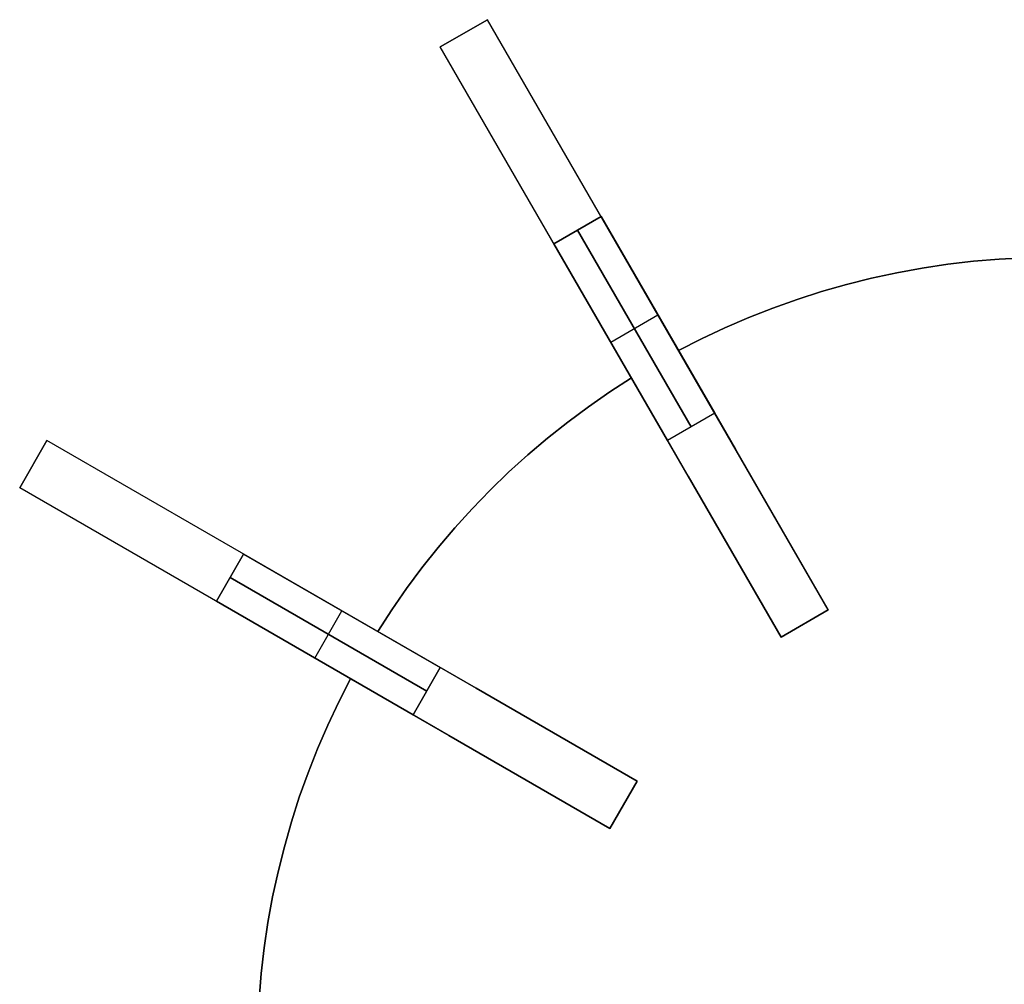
# Model space of a CAD drawing. Header units: millimetres. Extents: x 161 to 3923, y -487 to 1291.
# Tile 19 of 40: x 1638 to 1855, y 288 to 500. Entities that reach past the tile are written whole.
import ezdxf

# ---------------------------------------------------------------- set-up
doc = ezdxf.new("R2010")
doc.units = ezdxf.units.MM
doc.layers.add('Predeterminada', color=7, linetype='Continuous')

msp = doc.modelspace()

# ---------------------------------------------------------------- linework, layer by layer
at = {"layer": 'Predeterminada', "color": 254, "true_color": 0xf3e5b7}
for points in [[(1740.92, 500.06), (1730.52, 494.06)], [(1740.92, 500.06), (1730.52, 494.06)], [(1730.52, 494.06), (1740.92, 500.06)], [(1730.52, 494.06), (1740.92, 500.06)], [(1815.92, 370.16), (1740.92, 500.06)], [(1805.52, 364.16), (1730.52, 494.06)], [(1755.52, 450.76), (1765.92, 456.76)], [(1765.92, 456.76), (1755.52, 450.76)], [(1790.92, 413.46), (1765.92, 456.76)], [(1765.92, 456.76), (1790.92, 413.46)], [(1760.72, 453.76), (1785.72, 410.46)], [(1785.72, 410.46), (1760.72, 453.76)], [(1755.52, 450.76), (1780.52, 407.46)], [(1780.52, 407.46), (1755.52, 450.76)], [(1782.97, 427.23), (1788.03, 429.82), (1793.18, 432.24), (1798.4, 434.5), (1803.69, 436.59), (1809.04, 438.5), (1814.46, 440.24), (1819.93, 441.8), (1825.44, 443.18), (1831, 444.38), (1836.6, 445.4), (1842.22, 446.24), (1847.87, 446.9), (1853.54, 447.37), (1859.22, 447.66)], [(1859.22, 447.66), (1853.54, 447.37), (1847.87, 446.9), (1842.22, 446.24), (1836.6, 445.4), (1831, 444.38), (1825.44, 443.18), (1819.93, 441.8), (1814.46, 440.24), (1809.04, 438.5), (1803.69, 436.59), (1798.4, 434.5), (1793.18, 432.24), (1788.03, 429.82), (1782.97, 427.23)], [(1782.97, 427.23), (1788.03, 429.82), (1793.18, 432.24), (1798.4, 434.5), (1803.69, 436.59), (1809.04, 438.5), (1814.46, 440.24), (1819.93, 441.8), (1825.44, 443.18), (1831, 444.38), (1836.6, 445.4), (1842.22, 446.24), (1847.87, 446.9), (1853.54, 447.37), (1859.22, 447.66)], [(1768.02, 429.11), (1778.42, 435.11)], [(1768.02, 429.11), (1778.42, 435.11)], [(1795.48, 405.56), (1782.97, 427.23)], [(1782.97, 427.23), (1795.48, 405.56)], [(1716.76, 365.4), (1719.84, 370.18), (1723.09, 374.85), (1726.48, 379.42), (1730.02, 383.87), (1733.7, 388.2), (1737.52, 392.42), (1741.48, 396.5), (1745.56, 400.46), (1749.78, 404.28), (1754.11, 407.96), (1758.56, 411.5), (1763.13, 414.89), (1767.8, 418.14), (1772.58, 421.23)], [(1772.58, 421.23), (1767.8, 418.14), (1763.13, 414.89), (1758.56, 411.5), (1754.11, 407.96), (1749.78, 404.28), (1745.56, 400.46), (1741.48, 396.5), (1737.52, 392.42), (1733.7, 388.2), (1730.02, 383.87), (1726.48, 379.42), (1723.09, 374.85), (1719.84, 370.18), (1716.76, 365.4)], [(1716.76, 365.4), (1719.84, 370.18), (1723.09, 374.85), (1726.48, 379.42), (1730.02, 383.87), (1733.7, 388.2), (1737.52, 392.42), (1741.48, 396.5), (1745.56, 400.46), (1749.78, 404.28), (1754.11, 407.96), (1758.56, 411.5), (1763.13, 414.89), (1767.8, 418.14), (1772.58, 421.23)], [(1772.58, 421.23), (1785.08, 399.56)], [(1785.08, 399.56), (1772.58, 421.23)], [(1790.92, 413.46), (1780.52, 407.46)], [(1790.92, 413.46), (1780.52, 407.46)], [(1643.92, 407.46), (1637.92, 397.06)], [(1643.92, 407.46), (1637.92, 397.06)], [(1637.92, 397.06), (1643.92, 407.46)], [(1637.92, 397.06), (1643.92, 407.46)], [(1773.82, 332.46), (1643.92, 407.46)], [(1815.92, 370.16), (1795.48, 405.56)], [(1795.48, 405.56), (1815.92, 370.16)], [(1785.08, 399.56), (1805.52, 364.16)], [(1805.52, 364.16), (1785.08, 399.56)], [(1767.82, 322.06), (1637.92, 397.06)], [(1681.22, 372.06), (1687.22, 382.46)], [(1687.22, 382.46), (1681.22, 372.06)], [(1730.52, 357.46), (1687.22, 382.46)], [(1687.22, 382.46), (1730.52, 357.46)], [(1684.22, 377.26), (1727.52, 352.26)], [(1727.52, 352.26), (1684.22, 377.26)], [(1681.22, 372.06), (1724.52, 347.06)], [(1724.52, 347.06), (1681.22, 372.06)], [(1702.87, 359.56), (1708.87, 369.96)], [(1702.87, 359.56), (1708.87, 369.96)], [(1805.52, 364.16), (1815.92, 370.16)], [(1805.52, 364.16), (1815.92, 370.16)], [(1805.52, 364.16), (1815.92, 370.16)], [(1815.92, 370.16), (1805.52, 364.16)], [(1805.52, 364.16), (1815.92, 370.16)], [(1805.52, 364.16), (1815.92, 370.16)], [(1738.42, 352.9), (1716.76, 365.4)], [(1716.76, 365.4), (1738.42, 352.9)], [(1724.52, 347.06), (1730.52, 357.46)], [(1730.52, 357.46), (1724.52, 347.06)], [(1690.32, 278.76), (1690.61, 284.44), (1691.08, 290.11), (1691.74, 295.76), (1692.58, 301.38), (1693.6, 306.98), (1694.8, 312.54), (1696.18, 318.05), (1697.74, 323.52), (1699.48, 328.94), (1701.4, 334.29), (1703.48, 339.58), (1705.74, 344.81), (1708.16, 349.95), (1710.76, 355.01)], [(1710.76, 355.01), (1708.16, 349.95), (1705.74, 344.81), (1703.48, 339.58), (1701.4, 334.29), (1699.48, 328.94), (1697.74, 323.52), (1696.18, 318.05), (1694.8, 312.54), (1693.6, 306.98), (1692.58, 301.38), (1691.74, 295.76), (1691.08, 290.11), (1690.61, 284.44), (1690.32, 278.76)], [(1690.32, 278.76), (1690.61, 284.44), (1691.08, 290.11), (1691.74, 295.76), (1692.58, 301.38), (1693.6, 306.98), (1694.8, 312.54), (1696.18, 318.05), (1697.74, 323.52), (1699.48, 328.94), (1701.4, 334.29), (1703.48, 339.58), (1705.74, 344.81), (1708.16, 349.95), (1710.76, 355.01)], [(1710.76, 355.01), (1732.42, 342.5)], [(1732.42, 342.5), (1710.76, 355.01)], [(1773.82, 332.46), (1738.42, 352.9)], [(1738.42, 352.9), (1773.82, 332.46)], [(1732.42, 342.5), (1767.82, 322.06)], [(1767.82, 322.06), (1732.42, 342.5)], [(1767.82, 322.06), (1773.82, 332.46)], [(1767.82, 322.06), (1773.82, 332.46)], [(1767.82, 322.06), (1773.82, 332.46)], [(1773.82, 332.46), (1767.82, 322.06)], [(1767.82, 322.06), (1773.82, 332.46)], [(1767.82, 322.06), (1773.82, 332.46)], [(1767.82, 322.06), (1773.82, 332.46)]]:
    msp.add_lwpolyline(points, dxfattribs=at)
at = {"layer": 'Predeterminada', "color": 254, "true_color": 0xf3e5b7, "extrusion": (1, 0, 0)}
for points in [[(500.06, 461.18), (500.06, 811.18)], [(497.06, 461.18), (497.06, 811.18)], [(494.06, 461.18), (494.06, 811.18)], [(435.11, 411.18), (435.11, 861.18)], [(429.11, 411.18), (429.11, 861.18)], [(427.23, 614.18), (427.23, 626.18)], [(421.23, 614.18), (421.23, 626.18)], [(407.46, 436.18), (407.46, 786.18)], [(402.26, 436.18), (402.26, 786.18)], [(397.06, 436.18), (397.06, 786.18)], [(369.96, 386.18), (369.96, 836.18)], [(370.16, 614.18), (370.16, 461.18)], [(370.16, 811.18), (370.16, 626.18)], [(367.16, 614.18), (367.16, 461.18)], [(367.16, 811.18), (367.16, 626.18)], [(365.4, 614.18), (365.4, 626.18)], [(364.16, 614.18), (364.16, 461.18)], [(364.16, 811.18), (364.16, 626.18)], [(359.56, 386.18), (359.56, 836.18)], [(355.01, 614.18), (355.01, 626.18)], [(332.46, 614.18), (332.46, 436.18)], [(332.46, 786.18), (332.46, 626.18)], [(327.26, 614.18), (327.26, 436.18)], [(327.26, 786.18), (327.26, 626.18)], [(322.06, 614.18), (322.06, 436.18)], [(322.06, 786.18), (322.06, 626.18)]]:
    msp.add_lwpolyline(points, dxfattribs=at)
at = {"layer": 'Predeterminada', "color": 254, "true_color": 0xf3e5b7, "extrusion": (0.866025, 0.5, -2.18594e-14)}
msp.add_lwpolyline([(-437.39, 811.18), (-437.42, 812.89), (-437.51, 814.59), (-437.66, 816.29), (-437.86, 817.99), (-438.12, 819.68), (-438.44, 821.35), (-438.81, 823.02), (-439.25, 824.67), (-439.74, 826.31), (-440.28, 827.92), (-440.88, 829.52), (-441.53, 831.1), (-442.24, 832.66), (-443, 834.18), (-443.81, 835.69), (-444.67, 837.16), (-445.58, 838.6), (-446.54, 840.01), (-447.55, 841.39), (-448.61, 842.74), (-449.71, 844.04), (-450.85, 845.31), (-452.04, 846.54), (-453.27, 847.72), (-454.53, 848.87), (-455.84, 849.97), (-457.18, 851.02), (-458.56, 852.03), (-459.97, 852.99), (-461.41, 853.9), (-462.89, 854.76), (-464.39, 855.58), (-465.92, 856.33), (-467.47, 857.04), (-469.05, 857.69), (-470.65, 858.29), (-472.27, 858.84), (-473.9, 859.33), (-475.55, 859.76), (-477.22, 860.14), (-478.9, 860.45), (-480.58, 860.72), (-482.28, 860.92), (-483.98, 861.06), (-485.69, 861.15), (-487.39, 861.18)], dxfattribs=at)
at = {"layer": 'Predeterminada', "color": 254, "true_color": 0xf3e5b7, "extrusion": (0.866025, 0.5, 1.7401e-14)}
msp.add_lwpolyline([(-487.39, 411.18), (-485.69, 411.21), (-483.98, 411.3), (-482.28, 411.44), (-480.58, 411.65), (-478.9, 411.91), (-477.22, 412.23), (-475.55, 412.6), (-473.9, 413.04), (-472.27, 413.52), (-470.65, 414.07), (-469.05, 414.67), (-467.47, 415.32), (-465.92, 416.03), (-464.39, 416.79), (-462.89, 417.6), (-461.41, 418.46), (-459.97, 419.37), (-458.56, 420.33), (-457.18, 421.34), (-455.84, 422.4), (-454.53, 423.5), (-453.27, 424.64), (-452.04, 425.83), (-450.85, 427.05), (-449.71, 428.32), (-448.61, 429.63), (-447.55, 430.97), (-446.54, 432.35), (-445.58, 433.76), (-444.67, 435.2), (-443.81, 436.68), (-443, 438.18), (-442.24, 439.71), (-441.53, 441.26), (-440.88, 442.84), (-440.28, 444.44), (-439.74, 446.06), (-439.25, 447.69), (-438.81, 449.34), (-438.44, 451.01), (-438.12, 452.69), (-437.86, 454.37), (-437.66, 456.07), (-437.51, 457.77), (-437.42, 459.47), (-437.39, 461.18)], dxfattribs=at)
at = {"layer": 'Predeterminada', "color": 254, "true_color": 0xf3e5b7, "extrusion": (0.866025, 0.5, -2.22197e-13)}
msp.add_lwpolyline([(-437.39, 811.18), (-437.42, 812.89), (-437.51, 814.59), (-437.66, 816.29), (-437.86, 817.99), (-438.12, 819.68), (-438.44, 821.35), (-438.81, 823.02), (-439.25, 824.67), (-439.74, 826.31), (-440.28, 827.92), (-440.88, 829.52), (-441.53, 831.1), (-442.24, 832.66), (-443, 834.18), (-443.81, 835.69), (-444.67, 837.16), (-445.58, 838.6), (-446.54, 840.01), (-447.55, 841.39), (-448.61, 842.74), (-449.71, 844.04), (-450.85, 845.31), (-452.04, 846.54), (-453.27, 847.72), (-454.53, 848.87), (-455.84, 849.97), (-457.18, 851.02), (-458.56, 852.03), (-459.97, 852.99), (-461.41, 853.9), (-462.89, 854.76), (-464.39, 855.58), (-465.92, 856.33), (-467.47, 857.04), (-469.05, 857.69), (-470.65, 858.29), (-472.27, 858.84), (-473.9, 859.33), (-475.55, 859.76), (-477.22, 860.14), (-478.9, 860.45), (-480.58, 860.72), (-482.28, 860.92), (-483.98, 861.06), (-485.69, 861.15), (-487.39, 861.18)], dxfattribs=at)
at = {"layer": 'Predeterminada', "color": 254, "true_color": 0xf3e5b7, "extrusion": (0.866025, 0.5, -2.28723e-13)}
msp.add_lwpolyline([(-487.39, 411.18), (-485.69, 411.21), (-483.98, 411.3), (-482.28, 411.44), (-480.58, 411.65), (-478.9, 411.91), (-477.22, 412.23), (-475.55, 412.6), (-473.9, 413.04), (-472.27, 413.52), (-470.65, 414.07), (-469.05, 414.67), (-467.47, 415.32), (-465.92, 416.03), (-464.39, 416.79), (-462.89, 417.6), (-461.41, 418.46), (-459.97, 419.37), (-458.56, 420.33), (-457.18, 421.34), (-455.84, 422.4), (-454.53, 423.5), (-453.27, 424.64), (-452.04, 425.83), (-450.85, 427.05), (-449.71, 428.32), (-448.61, 429.63), (-447.55, 430.97), (-446.54, 432.35), (-445.58, 433.76), (-444.67, 435.2), (-443.81, 436.68), (-443, 438.18), (-442.24, 439.71), (-441.53, 441.26), (-440.88, 442.84), (-440.28, 444.44), (-439.74, 446.06), (-439.25, 447.69), (-438.81, 449.34), (-438.44, 451.01), (-438.12, 452.69), (-437.86, 454.37), (-437.66, 456.07), (-437.51, 457.77), (-437.42, 459.47), (-437.39, 461.18)], dxfattribs=at)
at = {"layer": 'Predeterminada', "color": 254, "true_color": 0xf3e5b7, "extrusion": (0.866025, 0.5, -3.1504e-14)}
msp.add_lwpolyline([(-437.39, 811.18), (-437.42, 812.89), (-437.51, 814.59), (-437.66, 816.29), (-437.86, 817.99), (-438.12, 819.68), (-438.44, 821.35), (-438.81, 823.02), (-439.25, 824.67), (-439.74, 826.31), (-440.28, 827.92), (-440.88, 829.52), (-441.53, 831.1), (-442.24, 832.66), (-443, 834.18), (-443.81, 835.69), (-444.67, 837.16), (-445.58, 838.6), (-446.54, 840.01), (-447.55, 841.39), (-448.61, 842.74), (-449.71, 844.04), (-450.85, 845.31), (-452.04, 846.54), (-453.27, 847.72), (-454.53, 848.87), (-455.84, 849.97), (-457.18, 851.02), (-458.56, 852.03), (-459.97, 852.99), (-461.41, 853.9), (-462.89, 854.76), (-464.39, 855.58), (-465.92, 856.33), (-467.47, 857.04), (-469.05, 857.69), (-470.65, 858.29), (-472.27, 858.84), (-473.9, 859.33), (-475.55, 859.76), (-477.22, 860.14), (-478.9, 860.45), (-480.58, 860.72), (-482.28, 860.92), (-483.98, 861.06), (-485.69, 861.15), (-487.39, 861.18)], dxfattribs=at)
at = {"layer": 'Predeterminada', "color": 254, "true_color": 0xf3e5b7, "extrusion": (0.866025, 0.5, 3.18423e-14)}
msp.add_lwpolyline([(-487.39, 411.18), (-485.69, 411.21), (-483.98, 411.3), (-482.28, 411.44), (-480.58, 411.65), (-478.9, 411.91), (-477.22, 412.23), (-475.55, 412.6), (-473.9, 413.04), (-472.27, 413.52), (-470.65, 414.07), (-469.05, 414.67), (-467.47, 415.32), (-465.92, 416.03), (-464.39, 416.79), (-462.89, 417.6), (-461.41, 418.46), (-459.97, 419.37), (-458.56, 420.33), (-457.18, 421.34), (-455.84, 422.4), (-454.53, 423.5), (-453.27, 424.64), (-452.04, 425.83), (-450.85, 427.05), (-449.71, 428.32), (-448.61, 429.63), (-447.55, 430.97), (-446.54, 432.35), (-445.58, 433.76), (-444.67, 435.2), (-443.81, 436.68), (-443, 438.18), (-442.24, 439.71), (-441.53, 441.26), (-440.88, 442.84), (-440.28, 444.44), (-439.74, 446.06), (-439.25, 447.69), (-438.81, 449.34), (-438.44, 451.01), (-438.12, 452.69), (-437.86, 454.37), (-437.66, 456.07), (-437.51, 457.77), (-437.42, 459.47), (-437.39, 461.18)], dxfattribs=at)
at = {"layer": 'Predeterminada', "color": 254, "true_color": 0xf3e5b7, "extrusion": (0.866025, 0.5, -8.32893e-15)}
msp.add_lwpolyline([(-587.39, 461.18), (-587.36, 459.47), (-587.28, 457.77), (-587.13, 456.07), (-586.93, 454.37), (-586.67, 452.69), (-586.35, 451.01), (-585.97, 449.34), (-585.54, 447.69), (-585.05, 446.06), (-584.51, 444.44), (-583.91, 442.84), (-583.25, 441.26), (-582.55, 439.71), (-581.79, 438.18), (-580.98, 436.68), (-580.11, 435.2), (-579.2, 433.76), (-578.24, 432.35), (-577.23, 430.97), (-576.18, 429.63), (-575.08, 428.32), (-573.93, 427.05), (-572.75, 425.83), (-571.52, 424.64), (-570.25, 423.5), (-568.95, 422.4), (-567.6, 421.34), (-566.23, 420.33), (-564.82, 419.37), (-563.37, 418.46), (-561.9, 417.6), (-560.4, 416.79), (-558.87, 416.03), (-557.31, 415.32), (-555.74, 414.67), (-554.14, 414.07), (-552.52, 413.52), (-550.88, 413.04), (-549.23, 412.6), (-547.57, 412.23), (-545.89, 411.91), (-544.2, 411.65), (-542.51, 411.44), (-540.81, 411.3), (-539.1, 411.21), (-537.39, 411.18)], dxfattribs=at)
at = {"layer": 'Predeterminada', "color": 254, "true_color": 0xf3e5b7, "extrusion": (0.866025, 0.5, 1.76876e-14)}
msp.add_lwpolyline([(-537.39, 861.18), (-539.1, 861.15), (-540.81, 861.06), (-542.51, 860.92), (-544.2, 860.72), (-545.89, 860.45), (-547.57, 860.14), (-549.23, 859.76), (-550.88, 859.33), (-552.52, 858.84), (-554.14, 858.29), (-555.74, 857.69), (-557.31, 857.04), (-558.87, 856.33), (-560.4, 855.58), (-561.9, 854.76), (-563.37, 853.9), (-564.82, 852.99), (-566.23, 852.03), (-567.6, 851.02), (-568.95, 849.97), (-570.25, 848.87), (-571.52, 847.72), (-572.75, 846.54), (-573.93, 845.31), (-575.08, 844.04), (-576.18, 842.74), (-577.23, 841.39), (-578.24, 840.01), (-579.2, 838.6), (-580.11, 837.16), (-580.98, 835.69), (-581.79, 834.18), (-582.55, 832.66), (-583.25, 831.1), (-583.91, 829.52), (-584.51, 827.92), (-585.05, 826.31), (-585.54, 824.67), (-585.97, 823.02), (-586.35, 821.35), (-586.67, 819.68), (-586.93, 817.99), (-587.13, 816.29), (-587.28, 814.59), (-587.36, 812.89), (-587.39, 811.18)], dxfattribs=at)
at = {"layer": 'Predeterminada', "color": 254, "true_color": 0xf3e5b7, "extrusion": (0.866025, 0.5, 2.254e-13)}
msp.add_lwpolyline([(-587.39, 461.18), (-587.36, 459.47), (-587.28, 457.77), (-587.13, 456.07), (-586.93, 454.37), (-586.67, 452.69), (-586.35, 451.01), (-585.97, 449.34), (-585.54, 447.69), (-585.05, 446.06), (-584.51, 444.44), (-583.91, 442.84), (-583.25, 441.26), (-582.55, 439.71), (-581.79, 438.18), (-580.98, 436.68), (-580.11, 435.2), (-579.2, 433.76), (-578.24, 432.35), (-577.23, 430.97), (-576.18, 429.63), (-575.08, 428.32), (-573.93, 427.05), (-572.75, 425.83), (-571.52, 424.64), (-570.25, 423.5), (-568.95, 422.4), (-567.6, 421.34), (-566.23, 420.33), (-564.82, 419.37), (-563.37, 418.46), (-561.9, 417.6), (-560.4, 416.79), (-558.87, 416.03), (-557.31, 415.32), (-555.74, 414.67), (-554.14, 414.07), (-552.52, 413.52), (-550.88, 413.04), (-549.23, 412.6), (-547.57, 412.23), (-545.89, 411.91), (-544.2, 411.65), (-542.51, 411.44), (-540.81, 411.3), (-539.1, 411.21), (-537.39, 411.18)], dxfattribs=at)
at = {"layer": 'Predeterminada', "color": 254, "true_color": 0xf3e5b7, "extrusion": (0.866025, 0.5, 2.21754e-13)}
msp.add_lwpolyline([(-537.39, 861.18), (-539.1, 861.15), (-540.81, 861.06), (-542.51, 860.92), (-544.2, 860.72), (-545.89, 860.45), (-547.57, 860.14), (-549.23, 859.76), (-550.88, 859.33), (-552.52, 858.84), (-554.14, 858.29), (-555.74, 857.69), (-557.31, 857.04), (-558.87, 856.33), (-560.4, 855.58), (-561.9, 854.76), (-563.37, 853.9), (-564.82, 852.99), (-566.23, 852.03), (-567.6, 851.02), (-568.95, 849.97), (-570.25, 848.87), (-571.52, 847.72), (-572.75, 846.54), (-573.93, 845.31), (-575.08, 844.04), (-576.18, 842.74), (-577.23, 841.39), (-578.24, 840.01), (-579.2, 838.6), (-580.11, 837.16), (-580.98, 835.69), (-581.79, 834.18), (-582.55, 832.66), (-583.25, 831.1), (-583.91, 829.52), (-584.51, 827.92), (-585.05, 826.31), (-585.54, 824.67), (-585.97, 823.02), (-586.35, 821.35), (-586.67, 819.68), (-586.93, 817.99), (-587.13, 816.29), (-587.28, 814.59), (-587.36, 812.89), (-587.39, 811.18)], dxfattribs=at)
at = {"layer": 'Predeterminada', "color": 254, "true_color": 0xf3e5b7, "extrusion": (0.5, 0.866025, 2.02266e-14)}
msp.add_lwpolyline([(-1219.95, 786.18), (-1219.98, 787.89), (-1220.06, 789.59), (-1220.21, 791.29), (-1220.41, 792.99), (-1220.68, 794.68), (-1220.99, 796.35), (-1221.37, 798.02), (-1221.8, 799.67), (-1222.29, 801.31), (-1222.84, 802.92), (-1223.43, 804.52), (-1224.09, 806.1), (-1224.79, 807.66), (-1225.55, 809.18), (-1226.37, 810.69), (-1227.23, 812.16), (-1228.14, 813.6), (-1229.1, 815.01), (-1230.11, 816.39), (-1231.16, 817.74), (-1232.26, 819.04), (-1233.41, 820.31), (-1234.59, 821.54), (-1235.82, 822.72), (-1237.09, 823.87), (-1238.39, 824.97), (-1239.74, 826.02), (-1241.11, 827.03), (-1242.53, 827.99), (-1243.97, 828.9), (-1245.44, 829.76), (-1246.94, 830.58), (-1248.47, 831.33), (-1250.03, 832.04), (-1251.61, 832.69), (-1253.2, 833.29), (-1254.82, 833.84), (-1256.46, 834.33), (-1258.11, 834.76), (-1259.78, 835.14), (-1261.45, 835.45), (-1263.14, 835.72), (-1264.84, 835.92), (-1266.54, 836.06), (-1268.24, 836.15), (-1269.95, 836.18)], dxfattribs=at)
at = {"layer": 'Predeterminada', "color": 254, "true_color": 0xf3e5b7, "extrusion": (0.5, 0.866025, -1.97653e-14)}
msp.add_lwpolyline([(-1269.95, 386.18), (-1268.24, 386.21), (-1266.54, 386.3), (-1264.84, 386.44), (-1263.14, 386.65), (-1261.45, 386.91), (-1259.78, 387.23), (-1258.11, 387.6), (-1256.46, 388.04), (-1254.82, 388.52), (-1253.2, 389.07), (-1251.61, 389.67), (-1250.03, 390.32), (-1248.47, 391.03), (-1246.94, 391.79), (-1245.44, 392.6), (-1243.97, 393.46), (-1242.53, 394.37), (-1241.11, 395.33), (-1239.74, 396.34), (-1238.39, 397.4), (-1237.09, 398.5), (-1235.82, 399.64), (-1234.59, 400.83), (-1233.41, 402.05), (-1232.26, 403.32), (-1231.16, 404.63), (-1230.11, 405.97), (-1229.1, 407.35), (-1228.14, 408.76), (-1227.23, 410.2), (-1226.37, 411.68), (-1225.55, 413.18), (-1224.79, 414.71), (-1224.09, 416.26), (-1223.43, 417.84), (-1222.84, 419.44), (-1222.29, 421.06), (-1221.8, 422.69), (-1221.37, 424.34), (-1220.99, 426.01), (-1220.68, 427.69), (-1220.41, 429.37), (-1220.21, 431.07), (-1220.06, 432.77), (-1219.98, 434.47), (-1219.95, 436.18)], dxfattribs=at)
at = {"layer": 'Predeterminada', "color": 254, "true_color": 0xf3e5b7, "extrusion": (0.866025, 0.5, -1.23509e-14)}
msp.add_lwpolyline([(-587.39, 461.18), (-587.36, 459.47), (-587.28, 457.77), (-587.13, 456.07), (-586.93, 454.37), (-586.67, 452.69), (-586.35, 451.01), (-585.97, 449.34), (-585.54, 447.69), (-585.05, 446.06), (-584.51, 444.44), (-583.91, 442.84), (-583.25, 441.26), (-582.55, 439.71), (-581.79, 438.18), (-580.98, 436.68), (-580.11, 435.2), (-579.2, 433.76), (-578.24, 432.35), (-577.23, 430.97), (-576.18, 429.63), (-575.08, 428.32), (-573.93, 427.05), (-572.75, 425.83), (-571.52, 424.64), (-570.25, 423.5), (-568.95, 422.4), (-567.6, 421.34), (-566.23, 420.33), (-564.82, 419.37), (-563.37, 418.46), (-561.9, 417.6), (-560.4, 416.79), (-558.87, 416.03), (-557.31, 415.32), (-555.74, 414.67), (-554.14, 414.07), (-552.52, 413.52), (-550.88, 413.04), (-549.23, 412.6), (-547.57, 412.23), (-545.89, 411.91), (-544.2, 411.65), (-542.51, 411.44), (-540.81, 411.3), (-539.1, 411.21), (-537.39, 411.18)], dxfattribs=at)
at = {"layer": 'Predeterminada', "color": 254, "true_color": 0xf3e5b7, "extrusion": (0.866025, 0.5, 1.49988e-14)}
msp.add_lwpolyline([(-537.39, 861.18), (-539.1, 861.15), (-540.81, 861.06), (-542.51, 860.92), (-544.2, 860.72), (-545.89, 860.45), (-547.57, 860.14), (-549.23, 859.76), (-550.88, 859.33), (-552.52, 858.84), (-554.14, 858.29), (-555.74, 857.69), (-557.31, 857.04), (-558.87, 856.33), (-560.4, 855.58), (-561.9, 854.76), (-563.37, 853.9), (-564.82, 852.99), (-566.23, 852.03), (-567.6, 851.02), (-568.95, 849.97), (-570.25, 848.87), (-571.52, 847.72), (-572.75, 846.54), (-573.93, 845.31), (-575.08, 844.04), (-576.18, 842.74), (-577.23, 841.39), (-578.24, 840.01), (-579.2, 838.6), (-580.11, 837.16), (-580.98, 835.69), (-581.79, 834.18), (-582.55, 832.66), (-583.25, 831.1), (-583.91, 829.52), (-584.51, 827.92), (-585.05, 826.31), (-585.54, 824.67), (-585.97, 823.02), (-586.35, 821.35), (-586.67, 819.68), (-586.93, 817.99), (-587.13, 816.29), (-587.28, 814.59), (-587.36, 812.89), (-587.39, 811.18)], dxfattribs=at)
at = {"layer": 'Predeterminada', "color": 254, "true_color": 0xf3e5b7, "extrusion": (0.5, 0.866025, 4.53958e-13)}
msp.add_lwpolyline([(-1219.95, 786.18), (-1219.98, 787.89), (-1220.06, 789.59), (-1220.21, 791.29), (-1220.41, 792.99), (-1220.68, 794.68), (-1220.99, 796.35), (-1221.37, 798.02), (-1221.8, 799.67), (-1222.29, 801.31), (-1222.84, 802.92), (-1223.43, 804.52), (-1224.09, 806.1), (-1224.79, 807.66), (-1225.55, 809.18), (-1226.37, 810.69), (-1227.23, 812.16), (-1228.14, 813.6), (-1229.1, 815.01), (-1230.11, 816.39), (-1231.16, 817.74), (-1232.26, 819.04), (-1233.41, 820.31), (-1234.59, 821.54), (-1235.82, 822.72), (-1237.09, 823.87), (-1238.39, 824.97), (-1239.74, 826.02), (-1241.11, 827.03), (-1242.53, 827.99), (-1243.97, 828.9), (-1245.44, 829.76), (-1246.94, 830.58), (-1248.47, 831.33), (-1250.03, 832.04), (-1251.61, 832.69), (-1253.2, 833.29), (-1254.82, 833.84), (-1256.46, 834.33), (-1258.11, 834.76), (-1259.78, 835.14), (-1261.45, 835.45), (-1263.14, 835.72), (-1264.84, 835.92), (-1266.54, 836.06), (-1268.24, 836.15), (-1269.95, 836.18)], dxfattribs=at)
at = {"layer": 'Predeterminada', "color": 254, "true_color": 0xf3e5b7, "extrusion": (0.5, 0.866025, 5.78756e-14)}
msp.add_lwpolyline([(-1269.95, 386.18), (-1268.24, 386.21), (-1266.54, 386.3), (-1264.84, 386.44), (-1263.14, 386.65), (-1261.45, 386.91), (-1259.78, 387.23), (-1258.11, 387.6), (-1256.46, 388.04), (-1254.82, 388.52), (-1253.2, 389.07), (-1251.61, 389.67), (-1250.03, 390.32), (-1248.47, 391.03), (-1246.94, 391.79), (-1245.44, 392.6), (-1243.97, 393.46), (-1242.53, 394.37), (-1241.11, 395.33), (-1239.74, 396.34), (-1238.39, 397.4), (-1237.09, 398.5), (-1235.82, 399.64), (-1234.59, 400.83), (-1233.41, 402.05), (-1232.26, 403.32), (-1231.16, 404.63), (-1230.11, 405.97), (-1229.1, 407.35), (-1228.14, 408.76), (-1227.23, 410.2), (-1226.37, 411.68), (-1225.55, 413.18), (-1224.79, 414.71), (-1224.09, 416.26), (-1223.43, 417.84), (-1222.84, 419.44), (-1222.29, 421.06), (-1221.8, 422.69), (-1221.37, 424.34), (-1220.99, 426.01), (-1220.68, 427.69), (-1220.41, 429.37), (-1220.21, 431.07), (-1220.06, 432.77), (-1219.98, 434.47), (-1219.95, 436.18)], dxfattribs=at)
at = {"layer": 'Predeterminada', "color": 254, "true_color": 0xf3e5b7, "extrusion": (0.5, 0.866025, 1.32162e-14)}
msp.add_lwpolyline([(-1219.95, 786.18), (-1219.98, 787.89), (-1220.06, 789.59), (-1220.21, 791.29), (-1220.41, 792.99), (-1220.68, 794.68), (-1220.99, 796.35), (-1221.37, 798.02), (-1221.8, 799.67), (-1222.29, 801.31), (-1222.84, 802.92), (-1223.43, 804.52), (-1224.09, 806.1), (-1224.79, 807.66), (-1225.55, 809.18), (-1226.37, 810.69), (-1227.23, 812.16), (-1228.14, 813.6), (-1229.1, 815.01), (-1230.11, 816.39), (-1231.16, 817.74), (-1232.26, 819.04), (-1233.41, 820.31), (-1234.59, 821.54), (-1235.82, 822.72), (-1237.09, 823.87), (-1238.39, 824.97), (-1239.74, 826.02), (-1241.11, 827.03), (-1242.53, 827.99), (-1243.97, 828.9), (-1245.44, 829.76), (-1246.94, 830.58), (-1248.47, 831.33), (-1250.03, 832.04), (-1251.61, 832.69), (-1253.2, 833.29), (-1254.82, 833.84), (-1256.46, 834.33), (-1258.11, 834.76), (-1259.78, 835.14), (-1261.45, 835.45), (-1263.14, 835.72), (-1264.84, 835.92), (-1266.54, 836.06), (-1268.24, 836.15), (-1269.95, 836.18)], dxfattribs=at)
at = {"layer": 'Predeterminada', "color": 254, "true_color": 0xf3e5b7, "extrusion": (0.5, 0.866025, -2.0475e-14)}
msp.add_lwpolyline([(-1269.95, 386.18), (-1268.24, 386.21), (-1266.54, 386.3), (-1264.84, 386.44), (-1263.14, 386.65), (-1261.45, 386.91), (-1259.78, 387.23), (-1258.11, 387.6), (-1256.46, 388.04), (-1254.82, 388.52), (-1253.2, 389.07), (-1251.61, 389.67), (-1250.03, 390.32), (-1248.47, 391.03), (-1246.94, 391.79), (-1245.44, 392.6), (-1243.97, 393.46), (-1242.53, 394.37), (-1241.11, 395.33), (-1239.74, 396.34), (-1238.39, 397.4), (-1237.09, 398.5), (-1235.82, 399.64), (-1234.59, 400.83), (-1233.41, 402.05), (-1232.26, 403.32), (-1231.16, 404.63), (-1230.11, 405.97), (-1229.1, 407.35), (-1228.14, 408.76), (-1227.23, 410.2), (-1226.37, 411.68), (-1225.55, 413.18), (-1224.79, 414.71), (-1224.09, 416.26), (-1223.43, 417.84), (-1222.84, 419.44), (-1222.29, 421.06), (-1221.8, 422.69), (-1221.37, 424.34), (-1220.99, 426.01), (-1220.68, 427.69), (-1220.41, 429.37), (-1220.21, 431.07), (-1220.06, 432.77), (-1219.98, 434.47), (-1219.95, 436.18)], dxfattribs=at)
at = {"layer": 'Predeterminada', "color": 254, "true_color": 0xf3e5b7, "extrusion": (0.5, 0.866025, 1.2717e-14)}
msp.add_lwpolyline([(-1369.95, 436.18), (-1369.92, 434.47), (-1369.83, 432.77), (-1369.69, 431.07), (-1369.48, 429.37), (-1369.22, 427.69), (-1368.9, 426.01), (-1368.53, 424.34), (-1368.09, 422.69), (-1367.61, 421.06), (-1367.06, 419.44), (-1366.46, 417.84), (-1365.81, 416.26), (-1365.1, 414.71), (-1364.34, 413.18), (-1363.53, 411.68), (-1362.67, 410.2), (-1361.76, 408.76), (-1360.8, 407.35), (-1359.79, 405.97), (-1358.73, 404.63), (-1357.63, 403.32), (-1356.49, 402.05), (-1355.3, 400.83), (-1354.08, 399.64), (-1352.81, 398.5), (-1351.5, 397.4), (-1350.16, 396.34), (-1348.78, 395.33), (-1347.37, 394.37), (-1345.93, 393.46), (-1344.45, 392.6), (-1342.95, 391.79), (-1341.42, 391.03), (-1339.87, 390.32), (-1338.29, 389.67), (-1336.69, 389.07), (-1335.07, 388.52), (-1333.44, 388.04), (-1331.79, 387.6), (-1330.12, 387.23), (-1328.44, 386.91), (-1326.76, 386.65), (-1325.06, 386.44), (-1323.36, 386.3), (-1321.66, 386.21), (-1319.95, 386.18)], dxfattribs=at)
at = {"layer": 'Predeterminada', "color": 254, "true_color": 0xf3e5b7, "extrusion": (0.5, 0.866025, -2.18209e-14)}
msp.add_lwpolyline([(-1319.95, 836.18), (-1321.66, 836.15), (-1323.36, 836.06), (-1325.06, 835.92), (-1326.76, 835.72), (-1328.44, 835.45), (-1330.12, 835.14), (-1331.79, 834.76), (-1333.44, 834.33), (-1335.07, 833.84), (-1336.69, 833.29), (-1338.29, 832.69), (-1339.87, 832.04), (-1341.42, 831.33), (-1342.95, 830.58), (-1344.45, 829.76), (-1345.93, 828.9), (-1347.37, 827.99), (-1348.78, 827.03), (-1350.16, 826.02), (-1351.5, 824.97), (-1352.81, 823.87), (-1354.08, 822.72), (-1355.3, 821.54), (-1356.49, 820.31), (-1357.63, 819.04), (-1358.73, 817.74), (-1359.79, 816.39), (-1360.8, 815.01), (-1361.76, 813.6), (-1362.67, 812.16), (-1363.53, 810.69), (-1364.34, 809.18), (-1365.1, 807.66), (-1365.81, 806.1), (-1366.46, 804.52), (-1367.06, 802.92), (-1367.61, 801.31), (-1368.09, 799.67), (-1368.53, 798.02), (-1368.9, 796.35), (-1369.22, 794.68), (-1369.48, 792.99), (-1369.69, 791.29), (-1369.83, 789.59), (-1369.92, 787.89), (-1369.95, 786.18)], dxfattribs=at)
at = {"layer": 'Predeterminada', "color": 254, "true_color": 0xf3e5b7, "extrusion": (0.5, 0.866025, 6.90016e-16)}
msp.add_lwpolyline([(-1369.95, 436.18), (-1369.92, 434.47), (-1369.83, 432.77), (-1369.69, 431.07), (-1369.48, 429.37), (-1369.22, 427.69), (-1368.9, 426.01), (-1368.53, 424.34), (-1368.09, 422.69), (-1367.61, 421.06), (-1367.06, 419.44), (-1366.46, 417.84), (-1365.81, 416.26), (-1365.1, 414.71), (-1364.34, 413.18), (-1363.53, 411.68), (-1362.67, 410.2), (-1361.76, 408.76), (-1360.8, 407.35), (-1359.79, 405.97), (-1358.73, 404.63), (-1357.63, 403.32), (-1356.49, 402.05), (-1355.3, 400.83), (-1354.08, 399.64), (-1352.81, 398.5), (-1351.5, 397.4), (-1350.16, 396.34), (-1348.78, 395.33), (-1347.37, 394.37), (-1345.93, 393.46), (-1344.45, 392.6), (-1342.95, 391.79), (-1341.42, 391.03), (-1339.87, 390.32), (-1338.29, 389.67), (-1336.69, 389.07), (-1335.07, 388.52), (-1333.44, 388.04), (-1331.79, 387.6), (-1330.12, 387.23), (-1328.44, 386.91), (-1326.76, 386.65), (-1325.06, 386.44), (-1323.36, 386.3), (-1321.66, 386.21), (-1319.95, 386.18)], dxfattribs=at)
at = {"layer": 'Predeterminada', "color": 254, "true_color": 0xf3e5b7, "extrusion": (0.5, 0.866025, 6.08518e-15)}
msp.add_lwpolyline([(-1319.95, 836.18), (-1321.66, 836.15), (-1323.36, 836.06), (-1325.06, 835.92), (-1326.76, 835.72), (-1328.44, 835.45), (-1330.12, 835.14), (-1331.79, 834.76), (-1333.44, 834.33), (-1335.07, 833.84), (-1336.69, 833.29), (-1338.29, 832.69), (-1339.87, 832.04), (-1341.42, 831.33), (-1342.95, 830.58), (-1344.45, 829.76), (-1345.93, 828.9), (-1347.37, 827.99), (-1348.78, 827.03), (-1350.16, 826.02), (-1351.5, 824.97), (-1352.81, 823.87), (-1354.08, 822.72), (-1355.3, 821.54), (-1356.49, 820.31), (-1357.63, 819.04), (-1358.73, 817.74), (-1359.79, 816.39), (-1360.8, 815.01), (-1361.76, 813.6), (-1362.67, 812.16), (-1363.53, 810.69), (-1364.34, 809.18), (-1365.1, 807.66), (-1365.81, 806.1), (-1366.46, 804.52), (-1367.06, 802.92), (-1367.61, 801.31), (-1368.09, 799.67), (-1368.53, 798.02), (-1368.9, 796.35), (-1369.22, 794.68), (-1369.48, 792.99), (-1369.69, 791.29), (-1369.83, 789.59), (-1369.92, 787.89), (-1369.95, 786.18)], dxfattribs=at)
at = {"layer": 'Predeterminada', "color": 254, "true_color": 0xf3e5b7, "extrusion": (0.5, 0.866025, 9.08617e-15)}
msp.add_lwpolyline([(-1369.95, 436.18), (-1369.92, 434.47), (-1369.83, 432.77), (-1369.69, 431.07), (-1369.48, 429.37), (-1369.22, 427.69), (-1368.9, 426.01), (-1368.53, 424.34), (-1368.09, 422.69), (-1367.61, 421.06), (-1367.06, 419.44), (-1366.46, 417.84), (-1365.81, 416.26), (-1365.1, 414.71), (-1364.34, 413.18), (-1363.53, 411.68), (-1362.67, 410.2), (-1361.76, 408.76), (-1360.8, 407.35), (-1359.79, 405.97), (-1358.73, 404.63), (-1357.63, 403.32), (-1356.49, 402.05), (-1355.3, 400.83), (-1354.08, 399.64), (-1352.81, 398.5), (-1351.5, 397.4), (-1350.16, 396.34), (-1348.78, 395.33), (-1347.37, 394.37), (-1345.93, 393.46), (-1344.45, 392.6), (-1342.95, 391.79), (-1341.42, 391.03), (-1339.87, 390.32), (-1338.29, 389.67), (-1336.69, 389.07), (-1335.07, 388.52), (-1333.44, 388.04), (-1331.79, 387.6), (-1330.12, 387.23), (-1328.44, 386.91), (-1326.76, 386.65), (-1325.06, 386.44), (-1323.36, 386.3), (-1321.66, 386.21), (-1319.95, 386.18)], dxfattribs=at)
at = {"layer": 'Predeterminada', "color": 254, "true_color": 0xf3e5b7, "extrusion": (0.5, 0.866025, -2.09505e-14)}
msp.add_lwpolyline([(-1319.95, 836.18), (-1321.66, 836.15), (-1323.36, 836.06), (-1325.06, 835.92), (-1326.76, 835.72), (-1328.44, 835.45), (-1330.12, 835.14), (-1331.79, 834.76), (-1333.44, 834.33), (-1335.07, 833.84), (-1336.69, 833.29), (-1338.29, 832.69), (-1339.87, 832.04), (-1341.42, 831.33), (-1342.95, 830.58), (-1344.45, 829.76), (-1345.93, 828.9), (-1347.37, 827.99), (-1348.78, 827.03), (-1350.16, 826.02), (-1351.5, 824.97), (-1352.81, 823.87), (-1354.08, 822.72), (-1355.3, 821.54), (-1356.49, 820.31), (-1357.63, 819.04), (-1358.73, 817.74), (-1359.79, 816.39), (-1360.8, 815.01), (-1361.76, 813.6), (-1362.67, 812.16), (-1363.53, 810.69), (-1364.34, 809.18), (-1365.1, 807.66), (-1365.81, 806.1), (-1366.46, 804.52), (-1367.06, 802.92), (-1367.61, 801.31), (-1368.09, 799.67), (-1368.53, 798.02), (-1368.9, 796.35), (-1369.22, 794.68), (-1369.48, 792.99), (-1369.69, 791.29), (-1369.83, 789.59), (-1369.92, 787.89), (-1369.95, 786.18)], dxfattribs=at)

doc.saveas('drawing.dxf')
